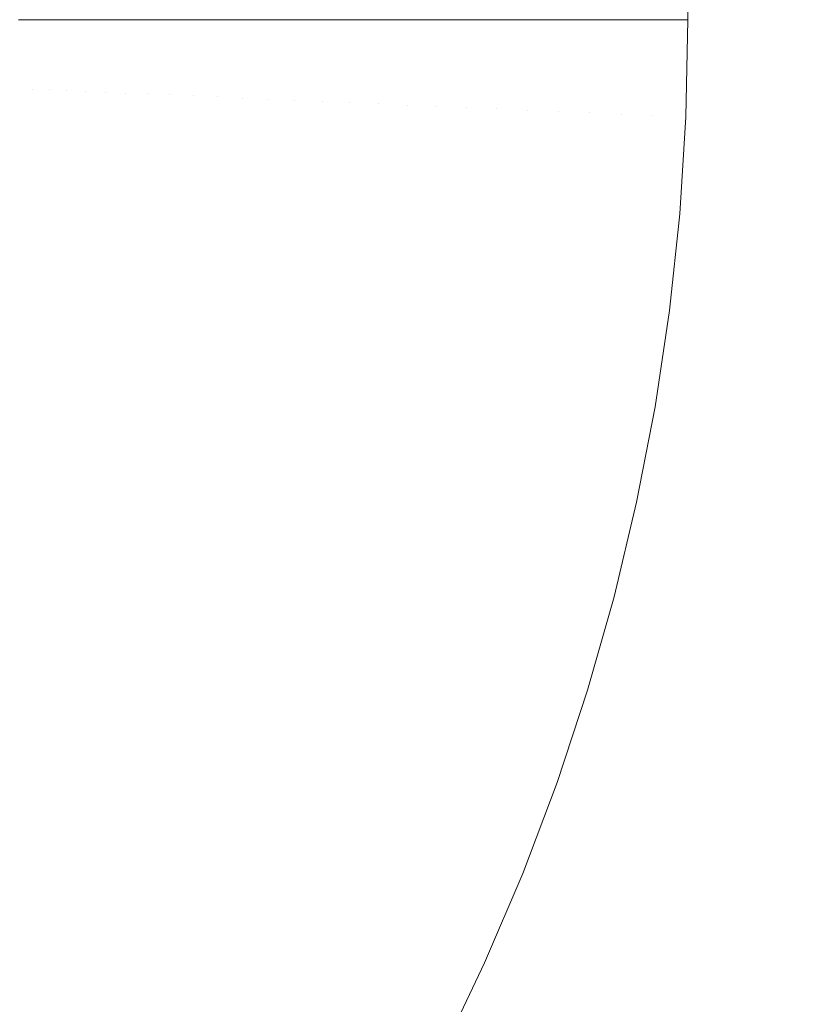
# Model space of a CAD drawing. Header units: centimetres. Extents: x -26 to 27.3, y -23.4 to -21.6.
# Tile 135 of 206: x 9.422 to 9.526, y -22.989 to -22.86. Entities that reach past the tile are written whole.
import ezdxf

# ---------------------------------------------------------------- set-up
doc = ezdxf.new("R2010")
doc.units = ezdxf.units.CM
doc.header["$LTSCALE"] = 2.54
doc.layers.add('Lucido design-1', color=7, linetype='Continuous')

# ---------------------------------------------------------------- blocks, each defined once
blk = doc.blocks.new('Gruppo-4-1')
at = {"color": 7, "linetype": 'Continuous', "lineweight": 9}
blk.add_3dface([(-25.89065, -21.65989, -9.38199), (-25.89065, -23.25989, -9.38199), (27.20935, -23.25989, -9.38199), (27.20935, -21.65989, -9.38199)], dxfattribs=at)
for points, invisible_edges in [([(27.20935, -21.65989, -10.18199), (27.20935, -23.25989, -10.18199), (9.34441, -23.12777, -10.18199), (9.35566, -23.12179, -10.18199)], 10), ([(9.35566, -23.12179, -10.18199), (9.36665, -23.11535, -10.18199), (27.20935, -21.65989, -10.18199)], 10), ([(27.20935, -21.65989, -10.18199), (9.36665, -23.11535, -10.18199), (9.37735, -23.10844, -10.18199)], 9), ([(27.20935, -21.65989, -10.18199), (9.37735, -23.10844, -10.18199), (9.38774, -23.10109, -10.18199)], 9), ([(9.38774, -23.10109, -10.18199), (9.39782, -23.0933, -10.18199), (27.20935, -21.65989, -10.18199)], 10), ([(27.20935, -21.65989, -10.18199), (9.39782, -23.0933, -10.18199), (9.40756, -23.08509, -10.18199)], 9), ([(9.40756, -23.08509, -10.18199), (9.41693, -23.07647, -10.18199), (27.20935, -21.65989, -10.18199)], 10), ([(9.41693, -23.07647, -10.18199), (9.42594, -23.06747, -10.18199), (27.20935, -21.65989, -10.18199)], 10), ([(9.42146, -21.65989, -10.12969), (9.42349, -21.65989, -10.13325), (9.4235, -22.85989, -10.13325), (9.4217, -22.85989, -10.13013)], 10), ([(9.42349, -21.65989, -10.13325), (9.42566, -21.65989, -10.13673), (9.42567, -22.85989, -10.13672), (9.42372, -22.85989, -10.13364)], 10), ([(9.42372, -22.85989, -10.13364), (9.4235, -22.85989, -10.13325), (9.42349, -21.65989, -10.13325)], 10), ([(9.42566, -21.65989, -10.13673), (9.42797, -21.65989, -10.14011), (9.42798, -22.85989, -10.1401), (9.42589, -22.85989, -10.13707)], 10), ([(9.42589, -22.85989, -10.13707), (9.42567, -22.85989, -10.13672), (9.42566, -21.65989, -10.13673)], 10), ([(27.20935, -21.65989, -10.18199), (9.42594, -23.06747, -10.18199), (9.43455, -23.05809, -10.18199)], 9), ([(9.43455, -23.05809, -10.18199), (9.44276, -23.04835, -10.18199), (27.20935, -21.65989, -10.18199)], 10), ([(27.20935, -21.65989, -10.18199), (9.44276, -23.04835, -10.18199), (9.45055, -23.03828, -10.18199)], 9), ([(27.20935, -21.65989, -10.18199), (9.45055, -23.03828, -10.18199), (9.45791, -23.02788, -10.18199)], 9), ([(27.20935, -21.65989, -10.18199), (9.45791, -23.02788, -10.18199), (9.46481, -23.01718, -10.18199)], 9), ([(9.46481, -23.01718, -10.18199), (9.47126, -23.0062, -10.18199), (27.20935, -21.65989, -10.18199)], 10), ([(27.20935, -21.65989, -10.18199), (9.47126, -23.0062, -10.18199), (9.47723, -22.99495, -10.18199)], 9), ([(27.20935, -21.65989, -10.18199), (9.47723, -22.99495, -10.18199), (9.48272, -22.98346, -10.18199)], 9), ([(9.48272, -22.98346, -10.18199), (9.48772, -22.97174, -10.18199), (27.20935, -21.65989, -10.18199)], 10), ([(27.20935, -21.65989, -10.18199), (9.48772, -22.97174, -10.18199), (9.49222, -22.95983, -10.18199)], 9), ([(9.49222, -22.95983, -10.18199), (9.4962, -22.94773, -10.18199), (27.20935, -21.65989, -10.18199)], 10), ([(27.20935, -21.65989, -10.18199), (9.4962, -22.94773, -10.18199), (9.49967, -22.93548, -10.18199)], 9), ([(27.20935, -21.65989, -10.18199), (9.49967, -22.93548, -10.18199), (9.50262, -22.92309, -10.18199)], 9), ([(27.20935, -21.65989, -10.18199), (9.50262, -22.92309, -10.18199), (9.50504, -22.91059, -10.18199)], 9), ([(9.50738, -21.65989, -10.18197), (9.50738, -22.85989, -10.18195), (9.50499, -22.85989, -10.1819)], 9), ([(27.20935, -21.65989, -10.18199), (9.50504, -22.91059, -10.18199), (9.50692, -22.89799, -10.18199)], 9), ([(9.50692, -22.89799, -10.18199), (9.50827, -22.88533, -10.18199), (27.20935, -21.65989, -10.18199)], 10), ([(9.50935, -21.65989, -10.18199), (9.50935, -22.85989, -10.18199), (9.50738, -22.85989, -10.18195)], 8), ([(9.50738, -22.85989, -10.18195), (9.50738, -21.65989, -10.18197), (9.50935, -21.65989, -10.18199)], 9), ([(9.50827, -22.88533, -10.18199), (9.50908, -22.87262, -10.18199), (27.20935, -21.65989, -10.18199)], 10), ([(27.20935, -21.65989, -10.18199), (9.50908, -22.87262, -10.18199), (9.50935, -22.85989, -10.18199)], 9), ([(9.50935, -22.85989, -10.18199), (9.50935, -21.65989, -10.18199), (27.20935, -21.65989, -10.18199)], 8), ([(9.42353, -22.86899, -10.13364), (9.42151, -22.8689, -10.13013), (9.4217, -22.85989, -10.13013), (9.4235, -22.85989, -10.13325)], 11), ([(9.4235, -22.85989, -10.13325), (9.42372, -22.85989, -10.13364), (9.42353, -22.86899, -10.13364)], 10), ([(9.42569, -22.86908, -10.13707), (9.42353, -22.86899, -10.13364), (9.42372, -22.85989, -10.13364), (9.42567, -22.85989, -10.13672)], 11), ([(9.42567, -22.85989, -10.13672), (9.42589, -22.85989, -10.13707), (9.42569, -22.86908, -10.13707)], 10), ([(9.42799, -22.86918, -10.14041), (9.42569, -22.86908, -10.13707), (9.42589, -22.85989, -10.13707), (9.42798, -22.85989, -10.1401)], 11), ([(9.42798, -22.85989, -10.1401), (9.42819, -22.85989, -10.14041), (9.42799, -22.86918, -10.14041)], 10), ([(9.43047, -22.86928, -10.1437), (9.42799, -22.86918, -10.14041), (9.42819, -22.85989, -10.14041), (9.43042, -22.85989, -10.14338)], 11), ([(9.43042, -22.85989, -10.14338), (9.43067, -22.85989, -10.1437), (9.43047, -22.86928, -10.1437)], 10), ([(9.43304, -22.86939, -10.14685), (9.43047, -22.86928, -10.1437), (9.43067, -22.85989, -10.1437), (9.433, -22.85989, -10.14656)], 11), ([(9.433, -22.85989, -10.14656), (9.43324, -22.85989, -10.14685), (9.43304, -22.86939, -10.14685)], 10), ([(9.43574, -22.8695, -10.1499), (9.43304, -22.86939, -10.14685), (9.43324, -22.85989, -10.14685), (9.4357, -22.85989, -10.14962)], 11), ([(9.4357, -22.85989, -10.14962), (9.43594, -22.85989, -10.1499), (9.43574, -22.8695, -10.1499)], 10), ([(9.43857, -22.86962, -10.15283), (9.43574, -22.8695, -10.1499), (9.43594, -22.85989, -10.1499), (9.43852, -22.85989, -10.15257)], 11), ([(9.43852, -22.85989, -10.15257), (9.43877, -22.85989, -10.15283), (9.43857, -22.86962, -10.15283)], 10), ([(9.44151, -22.86975, -10.15565), (9.43857, -22.86962, -10.15283), (9.43877, -22.85989, -10.15283), (9.44145, -22.85989, -10.1554)], 11), ([(9.44145, -22.85989, -10.1554), (9.44172, -22.85989, -10.15565), (9.44151, -22.86975, -10.15565)], 10), ([(9.44457, -22.86988, -10.15835), (9.44151, -22.86975, -10.15565), (9.44172, -22.85989, -10.15565), (9.4445, -22.85989, -10.1581)], 11), ([(9.4445, -22.85989, -10.1581), (9.44478, -22.85989, -10.15835), (9.44457, -22.86988, -10.15835)], 10), ([(9.44774, -22.87001, -10.16093), (9.44457, -22.86988, -10.15835), (9.44478, -22.85989, -10.15835), (9.44765, -22.85989, -10.16067)], 11), ([(9.44765, -22.85989, -10.16067), (9.44796, -22.85989, -10.16093), (9.44774, -22.87001, -10.16093)], 10), ([(9.45102, -22.87015, -10.16337), (9.44774, -22.87001, -10.16093), (9.44796, -22.85989, -10.16093), (9.45094, -22.85989, -10.16315)], 11), ([(9.45094, -22.85989, -10.16315), (9.45124, -22.85989, -10.16337), (9.45102, -22.87015, -10.16337)], 10), ([(9.4544, -22.8703, -10.16568), (9.45102, -22.87015, -10.16337), (9.45124, -22.85989, -10.16337), (9.45428, -22.85989, -10.16545)], 11), ([(9.45428, -22.85989, -10.16545), (9.45462, -22.85989, -10.16568), (9.4544, -22.8703, -10.16568)], 10), ([(9.45787, -22.87044, -10.16785), (9.4544, -22.8703, -10.16568), (9.45462, -22.85989, -10.16568), (9.45771, -22.85989, -10.16762)], 11), ([(9.45771, -22.85989, -10.16762), (9.45809, -22.85989, -10.16785), (9.45787, -22.87044, -10.16785)], 10), ([(9.46143, -22.8706, -10.16988), (9.45787, -22.87044, -10.16785), (9.45809, -22.85989, -10.16785), (9.46122, -22.85989, -10.16964)], 11), ([(9.46122, -22.85989, -10.16964), (9.46166, -22.85989, -10.16988), (9.46143, -22.8706, -10.16988)], 10), ([(9.46507, -22.87075, -10.17177), (9.46143, -22.8706, -10.16988), (9.46166, -22.85989, -10.16988), (9.46481, -22.85989, -10.17151)], 11), ([(9.46481, -22.85989, -10.17151), (9.4653, -22.85989, -10.17177), (9.46507, -22.87075, -10.17177)], 10), ([(9.4688, -22.87091, -10.1735), (9.46507, -22.87075, -10.17177), (9.4653, -22.85989, -10.17177), (9.46846, -22.85989, -10.17324)], 11), ([(9.46846, -22.85989, -10.17324), (9.46903, -22.85989, -10.1735), (9.4688, -22.87091, -10.1735)], 10), ([(9.47259, -22.87107, -10.17508), (9.4688, -22.87091, -10.1735), (9.46903, -22.85989, -10.1735), (9.47218, -22.85989, -10.17481)], 11), ([(9.47218, -22.85989, -10.17481), (9.47283, -22.85989, -10.17508), (9.47259, -22.87107, -10.17508)], 10), ([(9.47645, -22.87123, -10.17651), (9.47259, -22.87107, -10.17508), (9.47283, -22.85989, -10.17508), (9.47595, -22.85989, -10.17624)], 11), ([(9.47595, -22.85989, -10.17624), (9.47669, -22.85989, -10.17651), (9.47645, -22.87123, -10.17651)], 10), ([(9.48036, -22.8714, -10.17777), (9.47645, -22.87123, -10.17651), (9.47669, -22.85989, -10.17651), (9.47978, -22.85989, -10.1775)], 11), ([(9.47978, -22.85989, -10.1775), (9.48061, -22.85989, -10.17777), (9.48036, -22.8714, -10.17777)], 10), ([(9.48433, -22.87157, -10.17887), (9.48036, -22.8714, -10.17777), (9.48061, -22.85989, -10.17777), (9.48364, -22.85989, -10.17861)], 11), ([(9.48364, -22.85989, -10.17861), (9.48458, -22.85989, -10.17887), (9.48433, -22.87157, -10.17887)], 10), ([(9.48835, -22.87174, -10.17981), (9.48433, -22.87157, -10.17887), (9.48458, -22.85989, -10.17887), (9.48755, -22.85989, -10.17957)], 11), ([(9.48755, -22.85989, -10.17957), (9.4886, -22.85989, -10.17981), (9.48835, -22.87174, -10.17981)], 10), ([(9.4924, -22.87191, -10.18059), (9.48835, -22.87174, -10.17981), (9.4886, -22.85989, -10.17981), (9.49148, -22.85989, -10.18036)], 11), ([(9.49148, -22.85989, -10.18036), (9.49266, -22.85989, -10.18059), (9.4924, -22.87191, -10.18059)], 10), ([(9.49649, -22.87209, -10.18119), (9.4924, -22.87191, -10.18059), (9.49266, -22.85989, -10.18059), (9.49544, -22.85989, -10.181)], 11), ([(9.49544, -22.85989, -10.181), (9.49675, -22.85989, -10.18119), (9.49649, -22.87209, -10.18119)], 10), ([(9.5006, -22.87226, -10.18163), (9.49649, -22.87209, -10.18119), (9.49675, -22.85989, -10.18119), (9.49941, -22.85989, -10.18148)], 11), ([(9.49941, -22.85989, -10.18148), (9.50086, -22.85989, -10.18163), (9.5006, -22.87226, -10.18163)], 10), ([(9.50473, -22.87244, -10.1819), (9.5006, -22.87226, -10.18163), (9.50086, -22.85989, -10.18163), (9.50339, -22.85989, -10.18179)], 11), ([(9.50339, -22.85989, -10.18179), (9.50499, -22.85989, -10.1819), (9.50473, -22.87244, -10.1819)], 10), ([(9.50908, -22.87262, -10.18199), (9.50473, -22.87244, -10.1819), (9.50499, -22.85989, -10.1819), (9.50738, -22.85989, -10.18195)], 11), ([(9.50738, -22.85989, -10.18195), (9.50935, -22.85989, -10.18199), (9.50908, -22.87262, -10.18199)], 8), ([(9.42353, -22.86899, -10.13364), (9.42295, -22.87807, -10.13364), (9.42093, -22.8779, -10.13013), (9.42151, -22.8689, -10.13013)], 15), ([(9.42569, -22.86908, -10.13707), (9.42511, -22.87825, -10.13707), (9.42295, -22.87807, -10.13364), (9.42353, -22.86899, -10.13364)], 15), ([(9.42799, -22.86918, -10.14041), (9.4274, -22.87845, -10.14041), (9.42511, -22.87825, -10.13707), (9.42569, -22.86908, -10.13707)], 15), ([(9.43047, -22.86928, -10.1437), (9.42987, -22.87866, -10.1437), (9.4274, -22.87845, -10.14041), (9.42799, -22.86918, -10.14041)], 15), ([(9.43304, -22.86939, -10.14685), (9.43243, -22.87888, -10.14685), (9.42987, -22.87866, -10.1437), (9.43047, -22.86928, -10.1437)], 15), ([(9.43574, -22.8695, -10.1499), (9.43513, -22.8791, -10.1499), (9.43243, -22.87888, -10.14685), (9.43304, -22.86939, -10.14685)], 15), ([(9.43857, -22.86962, -10.15283), (9.43795, -22.87934, -10.15283), (9.43513, -22.8791, -10.1499), (9.43574, -22.8695, -10.1499)], 15), ([(9.44151, -22.86975, -10.15565), (9.44088, -22.87959, -10.15565), (9.43795, -22.87934, -10.15283), (9.43857, -22.86962, -10.15283)], 15), ([(9.44457, -22.86988, -10.15835), (9.44394, -22.87985, -10.15835), (9.44088, -22.87959, -10.15565), (9.44151, -22.86975, -10.15565)], 15), ([(9.44774, -22.87001, -10.16093), (9.4471, -22.88012, -10.16093), (9.44394, -22.87985, -10.15835), (9.44457, -22.86988, -10.15835)], 15), ([(9.45102, -22.87015, -10.16337), (9.45037, -22.8804, -10.16337), (9.4471, -22.88012, -10.16093), (9.44774, -22.87001, -10.16093)], 15), ([(9.4544, -22.8703, -10.16568), (9.45373, -22.88069, -10.16568), (9.45037, -22.8804, -10.16337), (9.45102, -22.87015, -10.16337)], 15), ([(9.45787, -22.87044, -10.16785), (9.4572, -22.88098, -10.16785), (9.45373, -22.88069, -10.16568), (9.4544, -22.8703, -10.16568)], 15), ([(9.46143, -22.8706, -10.16988), (9.46075, -22.88128, -10.16988), (9.4572, -22.88098, -10.16785), (9.45787, -22.87044, -10.16785)], 15), ([(9.46507, -22.87075, -10.17177), (9.46438, -22.88159, -10.17177), (9.46075, -22.88128, -10.16988), (9.46143, -22.8706, -10.16988)], 15), ([(9.4688, -22.87091, -10.1735), (9.46809, -22.88191, -10.1735), (9.46438, -22.88159, -10.17177), (9.46507, -22.87075, -10.17177)], 15), ([(9.47259, -22.87107, -10.17508), (9.47188, -22.88223, -10.17508), (9.46809, -22.88191, -10.1735), (9.4688, -22.87091, -10.1735)], 15), ([(9.47645, -22.87123, -10.17651), (9.47572, -22.88256, -10.17651), (9.47188, -22.88223, -10.17508), (9.47259, -22.87107, -10.17508)], 15), ([(9.48036, -22.8714, -10.17777), (9.47963, -22.88289, -10.17777), (9.47572, -22.88256, -10.17651), (9.47645, -22.87123, -10.17651)], 15), ([(9.48433, -22.87157, -10.17887), (9.48359, -22.88323, -10.17887), (9.47963, -22.88289, -10.17777), (9.48036, -22.8714, -10.17777)], 15), ([(9.48835, -22.87174, -10.17981), (9.48759, -22.88357, -10.17981), (9.48359, -22.88323, -10.17887), (9.48433, -22.87157, -10.17887)], 15), ([(9.4924, -22.87191, -10.18059), (9.49164, -22.88391, -10.18059), (9.48759, -22.88357, -10.17981), (9.48835, -22.87174, -10.17981)], 15), ([(9.49649, -22.87209, -10.18119), (9.49571, -22.88426, -10.18119), (9.49164, -22.88391, -10.18059), (9.4924, -22.87191, -10.18059)], 15), ([(9.5006, -22.87226, -10.18163), (9.49981, -22.88461, -10.18163), (9.49571, -22.88426, -10.18119), (9.49649, -22.87209, -10.18119)], 15), ([(9.50473, -22.87244, -10.1819), (9.50393, -22.88496, -10.1819), (9.49981, -22.88461, -10.18163), (9.5006, -22.87226, -10.18163)], 15), ([(9.50908, -22.87262, -10.18199), (9.50827, -22.88533, -10.18199), (9.50393, -22.88496, -10.1819), (9.50473, -22.87244, -10.1819)], 14), ([(9.42295, -22.87807, -10.13364), (9.42198, -22.88712, -10.13364), (9.41998, -22.88686, -10.13013), (9.42093, -22.8779, -10.13013)], 15), ([(9.42511, -22.87825, -10.13707), (9.42413, -22.88739, -10.13707), (9.42198, -22.88712, -10.13364), (9.42295, -22.87807, -10.13364)], 15), ([(9.4274, -22.87845, -10.14041), (9.42642, -22.88768, -10.14041), (9.42413, -22.88739, -10.13707), (9.42511, -22.87825, -10.13707)], 15), ([(9.42987, -22.87866, -10.1437), (9.42887, -22.888, -10.1437), (9.42642, -22.88768, -10.14041), (9.4274, -22.87845, -10.14041)], 15), ([(9.43243, -22.87888, -10.14685), (9.43143, -22.88833, -10.14685), (9.42887, -22.888, -10.1437), (9.42987, -22.87866, -10.1437)], 15), ([(9.43513, -22.8791, -10.1499), (9.43411, -22.88867, -10.1499), (9.43143, -22.88833, -10.14685), (9.43243, -22.87888, -10.14685)], 15), ([(9.43795, -22.87934, -10.15283), (9.43691, -22.88903, -10.15283), (9.43411, -22.88867, -10.1499), (9.43513, -22.8791, -10.1499)], 15), ([(9.44088, -22.87959, -10.15565), (9.43984, -22.8894, -10.15565), (9.43691, -22.88903, -10.15283), (9.43795, -22.87934, -10.15283)], 15), ([(9.44394, -22.87985, -10.15835), (9.44288, -22.88979, -10.15835), (9.43984, -22.8894, -10.15565), (9.44088, -22.87959, -10.15565)], 15), ([(9.4471, -22.88012, -10.16093), (9.44602, -22.8902, -10.16093), (9.44288, -22.88979, -10.15835), (9.44394, -22.87985, -10.15835)], 15), ([(9.45037, -22.8804, -10.16337), (9.44928, -22.89061, -10.16337), (9.44602, -22.8902, -10.16093), (9.4471, -22.88012, -10.16093)], 15), ([(9.45373, -22.88069, -10.16568), (9.45263, -22.89104, -10.16568), (9.44928, -22.89061, -10.16337), (9.45037, -22.8804, -10.16337)], 15), ([(9.4572, -22.88098, -10.16785), (9.45608, -22.89148, -10.16785), (9.45263, -22.89104, -10.16568), (9.45373, -22.88069, -10.16568)], 15), ([(9.46075, -22.88128, -10.16988), (9.45961, -22.89194, -10.16988), (9.45608, -22.89148, -10.16785), (9.4572, -22.88098, -10.16785)], 15), ([(9.46438, -22.88159, -10.17177), (9.46323, -22.8924, -10.17177), (9.45961, -22.89194, -10.16988), (9.46075, -22.88128, -10.16988)], 15), ([(9.46809, -22.88191, -10.1735), (9.46693, -22.89287, -10.1735), (9.46323, -22.8924, -10.17177), (9.46438, -22.88159, -10.17177)], 15), ([(9.47188, -22.88223, -10.17508), (9.47069, -22.89335, -10.17508), (9.46693, -22.89287, -10.1735), (9.46809, -22.88191, -10.1735)], 15), ([(9.47572, -22.88256, -10.17651), (9.47452, -22.89384, -10.17651), (9.47069, -22.89335, -10.17508), (9.47188, -22.88223, -10.17508)], 15), ([(9.47963, -22.88289, -10.17777), (9.47841, -22.89434, -10.17777), (9.47452, -22.89384, -10.17651), (9.47572, -22.88256, -10.17651)], 15), ([(9.48359, -22.88323, -10.17887), (9.48235, -22.89485, -10.17887), (9.47841, -22.89434, -10.17777), (9.47963, -22.88289, -10.17777)], 15), ([(9.48759, -22.88357, -10.17981), (9.48634, -22.89536, -10.17981), (9.48235, -22.89485, -10.17887), (9.48359, -22.88323, -10.17887)], 15), ([(9.49164, -22.88391, -10.18059), (9.49036, -22.89587, -10.18059), (9.48634, -22.89536, -10.17981), (9.48759, -22.88357, -10.17981)], 15), ([(9.49571, -22.88426, -10.18119), (9.49442, -22.89639, -10.18119), (9.49036, -22.89587, -10.18059), (9.49164, -22.88391, -10.18059)], 15), ([(9.49981, -22.88461, -10.18163), (9.4985, -22.89691, -10.18163), (9.49442, -22.89639, -10.18119), (9.49571, -22.88426, -10.18119)], 15), ([(9.50393, -22.88496, -10.1819), (9.5026, -22.89744, -10.1819), (9.4985, -22.89691, -10.18163), (9.49981, -22.88461, -10.18163)], 15), ([(9.50827, -22.88533, -10.18199), (9.50692, -22.89799, -10.18199), (9.5026, -22.89744, -10.1819), (9.50393, -22.88496, -10.1819)], 14), ([(9.42198, -22.88712, -10.13364), (9.42064, -22.89612, -10.13364), (9.41865, -22.89577, -10.13013), (9.41998, -22.88686, -10.13013)], 15), ([(9.42413, -22.88739, -10.13707), (9.42277, -22.89648, -10.13707), (9.42064, -22.89612, -10.13364), (9.42198, -22.88712, -10.13364)], 15), ([(9.42642, -22.88768, -10.14041), (9.42504, -22.89687, -10.14041), (9.42277, -22.89648, -10.13707), (9.42413, -22.88739, -10.13707)], 15), ([(9.42887, -22.888, -10.1437), (9.42748, -22.89729, -10.1437), (9.42504, -22.89687, -10.14041), (9.42642, -22.88768, -10.14041)], 15), ([(9.43143, -22.88833, -10.14685), (9.43002, -22.89773, -10.14685), (9.42748, -22.89729, -10.1437), (9.42887, -22.888, -10.1437)], 15), ([(9.43411, -22.88867, -10.1499), (9.43268, -22.89818, -10.1499), (9.43002, -22.89773, -10.14685), (9.43143, -22.88833, -10.14685)], 15), ([(9.43691, -22.88903, -10.15283), (9.43547, -22.89866, -10.15283), (9.43268, -22.89818, -10.1499), (9.43411, -22.88867, -10.1499)], 15), ([(9.43984, -22.8894, -10.15565), (9.43838, -22.89916, -10.15565), (9.43547, -22.89866, -10.15283), (9.43691, -22.88903, -10.15283)], 15), ([(9.44288, -22.88979, -10.15835), (9.4414, -22.89968, -10.15835), (9.43838, -22.89916, -10.15565), (9.43984, -22.8894, -10.15565)], 15), ([(9.44602, -22.8902, -10.16093), (9.44453, -22.90021, -10.16093), (9.4414, -22.89968, -10.15835), (9.44288, -22.88979, -10.15835)], 15), ([(9.44928, -22.89061, -10.16337), (9.44776, -22.90077, -10.16337), (9.44453, -22.90021, -10.16093), (9.44602, -22.8902, -10.16093)], 15), ([(9.45263, -22.89104, -10.16568), (9.45109, -22.90134, -10.16568), (9.44776, -22.90077, -10.16337), (9.44928, -22.89061, -10.16337)], 15), ([(9.45608, -22.89148, -10.16785), (9.45451, -22.90193, -10.16785), (9.45109, -22.90134, -10.16568), (9.45263, -22.89104, -10.16568)], 15), ([(9.45961, -22.89194, -10.16988), (9.45803, -22.90253, -10.16988), (9.45451, -22.90193, -10.16785), (9.45608, -22.89148, -10.16785)], 15), ([(9.46323, -22.8924, -10.17177), (9.46162, -22.90314, -10.17177), (9.45803, -22.90253, -10.16988), (9.45961, -22.89194, -10.16988)], 15), ([(9.46693, -22.89287, -10.1735), (9.46529, -22.90377, -10.1735), (9.46162, -22.90314, -10.17177), (9.46323, -22.8924, -10.17177)], 15), ([(9.47069, -22.89335, -10.17508), (9.46904, -22.90442, -10.17508), (9.46529, -22.90377, -10.1735), (9.46693, -22.89287, -10.1735)], 15), ([(9.47452, -22.89384, -10.17651), (9.47284, -22.90507, -10.17651), (9.46904, -22.90442, -10.17508), (9.47069, -22.89335, -10.17508)], 15), ([(9.47841, -22.89434, -10.17777), (9.47671, -22.90573, -10.17777), (9.47284, -22.90507, -10.17651), (9.47452, -22.89384, -10.17651)], 15), ([(9.48235, -22.89485, -10.17887), (9.48062, -22.9064, -10.17887), (9.47671, -22.90573, -10.17777), (9.47841, -22.89434, -10.17777)], 15), ([(9.48634, -22.89536, -10.17981), (9.48458, -22.90708, -10.17981), (9.48062, -22.9064, -10.17887), (9.48235, -22.89485, -10.17887)], 15), ([(9.49036, -22.89587, -10.18059), (9.48858, -22.90777, -10.18059), (9.48458, -22.90708, -10.17981), (9.48634, -22.89536, -10.17981)], 15), ([(9.42277, -22.89648, -10.13707), (9.42103, -22.90551, -10.13707), (9.41891, -22.90505, -10.13364), (9.42064, -22.89612, -10.13364)], 15), ([(9.42504, -22.89687, -10.14041), (9.42328, -22.90599, -10.14041), (9.42103, -22.90551, -10.13707), (9.42277, -22.89648, -10.13707)], 15), ([(9.42748, -22.89729, -10.1437), (9.4257, -22.90651, -10.1437), (9.42328, -22.90599, -10.14041), (9.42504, -22.89687, -10.14041)], 15), ([(9.49442, -22.89639, -10.18119), (9.49261, -22.90846, -10.18119), (9.48858, -22.90777, -10.18059), (9.49036, -22.89587, -10.18059)], 15), ([(9.4985, -22.89691, -10.18163), (9.49667, -22.90915, -10.18163), (9.49261, -22.90846, -10.18119), (9.49442, -22.89639, -10.18119)], 15), ([(9.5026, -22.89744, -10.1819), (9.50074, -22.90985, -10.1819), (9.49667, -22.90915, -10.18163), (9.4985, -22.89691, -10.18163)], 15), ([(9.43002, -22.89773, -10.14685), (9.42822, -22.90706, -10.14685), (9.4257, -22.90651, -10.1437), (9.42748, -22.89729, -10.1437)], 15), ([(9.43268, -22.89818, -10.1499), (9.43086, -22.90763, -10.1499), (9.42822, -22.90706, -10.14685), (9.43002, -22.89773, -10.14685)], 15), ([(9.43547, -22.89866, -10.15283), (9.43362, -22.90822, -10.15283), (9.43086, -22.90763, -10.1499), (9.43268, -22.89818, -10.1499)], 15), ([(9.50692, -22.89799, -10.18199), (9.50504, -22.91059, -10.18199), (9.50074, -22.90985, -10.1819), (9.5026, -22.89744, -10.1819)], 14), ([(9.43838, -22.89916, -10.15565), (9.4365, -22.90884, -10.15565), (9.43362, -22.90822, -10.15283), (9.43547, -22.89866, -10.15283)], 15), ([(9.4414, -22.89968, -10.15835), (9.4395, -22.90949, -10.15835), (9.4365, -22.90884, -10.15565), (9.43838, -22.89916, -10.15565)], 15), ([(9.44453, -22.90021, -10.16093), (9.4426, -22.91016, -10.16093), (9.4395, -22.90949, -10.15835), (9.4414, -22.89968, -10.15835)], 15), ([(9.44776, -22.90077, -10.16337), (9.44581, -22.91085, -10.16337), (9.4426, -22.91016, -10.16093), (9.44453, -22.90021, -10.16093)], 15), ([(9.45109, -22.90134, -10.16568), (9.44911, -22.91156, -10.16568), (9.44581, -22.91085, -10.16337), (9.44776, -22.90077, -10.16337)], 15), ([(9.45451, -22.90193, -10.16785), (9.45251, -22.91229, -10.16785), (9.44911, -22.91156, -10.16568), (9.45109, -22.90134, -10.16568)], 15), ([(9.45803, -22.90253, -10.16988), (9.45599, -22.91304, -10.16988), (9.45251, -22.91229, -10.16785), (9.45451, -22.90193, -10.16785)], 15), ([(9.46162, -22.90314, -10.17177), (9.45956, -22.91381, -10.17177), (9.45599, -22.91304, -10.16988), (9.45803, -22.90253, -10.16988)], 15), ([(9.46529, -22.90377, -10.1735), (9.4632, -22.9146, -10.1735), (9.45956, -22.91381, -10.17177), (9.46162, -22.90314, -10.17177)], 15), ([(9.46904, -22.90442, -10.17508), (9.46691, -22.9154, -10.17508), (9.4632, -22.9146, -10.1735), (9.46529, -22.90377, -10.1735)], 15), ([(9.47284, -22.90507, -10.17651), (9.47069, -22.91621, -10.17651), (9.46691, -22.9154, -10.17508), (9.46904, -22.90442, -10.17508)], 15), ([(9.42328, -22.90599, -10.14041), (9.42113, -22.91503, -10.14041), (9.4189, -22.91445, -10.13707), (9.42103, -22.90551, -10.13707)], 15), ([(9.47671, -22.90573, -10.17777), (9.47452, -22.91704, -10.17777), (9.47069, -22.91621, -10.17651), (9.47284, -22.90507, -10.17651)], 15), ([(9.48062, -22.9064, -10.17887), (9.4784, -22.91787, -10.17887), (9.47452, -22.91704, -10.17777), (9.47671, -22.90573, -10.17777)], 15), ([(9.4257, -22.90651, -10.1437), (9.42352, -22.91565, -10.1437), (9.42113, -22.91503, -10.14041), (9.42328, -22.90599, -10.14041)], 15), ([(9.42822, -22.90706, -10.14685), (9.42602, -22.9163, -10.14685), (9.42352, -22.91565, -10.1437), (9.4257, -22.90651, -10.1437)], 15), ([(9.43086, -22.90763, -10.1499), (9.42863, -22.91698, -10.1499), (9.42602, -22.9163, -10.14685), (9.42822, -22.90706, -10.14685)], 15), ([(9.48458, -22.90708, -10.17981), (9.48233, -22.91872, -10.17981), (9.4784, -22.91787, -10.17887), (9.48062, -22.9064, -10.17887)], 15), ([(9.48858, -22.90777, -10.18059), (9.4863, -22.91957, -10.18059), (9.48233, -22.91872, -10.17981), (9.48458, -22.90708, -10.17981)], 15), ([(9.43362, -22.90822, -10.15283), (9.43137, -22.9177, -10.15283), (9.42863, -22.91698, -10.1499), (9.43086, -22.90763, -10.1499)], 15), ([(9.4365, -22.90884, -10.15565), (9.43422, -22.91844, -10.15565), (9.43137, -22.9177, -10.15283), (9.43362, -22.90822, -10.15283)], 15), ([(9.49261, -22.90846, -10.18119), (9.4903, -22.92044, -10.18119), (9.4863, -22.91957, -10.18059), (9.48858, -22.90777, -10.18059)], 15), ([(9.49667, -22.90915, -10.18163), (9.49432, -22.9213, -10.18163), (9.4903, -22.92044, -10.18119), (9.49261, -22.90846, -10.18119)], 15), ([(9.4395, -22.90949, -10.15835), (9.43719, -22.91921, -10.15835), (9.43422, -22.91844, -10.15565), (9.4365, -22.90884, -10.15565)], 15), ([(9.4426, -22.91016, -10.16093), (9.44026, -22.92001, -10.16093), (9.43719, -22.91921, -10.15835), (9.4395, -22.90949, -10.15835)], 15), ([(9.50074, -22.90985, -10.1819), (9.49836, -22.92217, -10.1819), (9.49432, -22.9213, -10.18163), (9.49667, -22.90915, -10.18163)], 15), ([(9.44581, -22.91085, -10.16337), (9.44343, -22.92084, -10.16337), (9.44026, -22.92001, -10.16093), (9.4426, -22.91016, -10.16093)], 15), ([(9.44911, -22.91156, -10.16568), (9.4467, -22.92169, -10.16568), (9.44343, -22.92084, -10.16337), (9.44581, -22.91085, -10.16337)], 15), ([(9.50504, -22.91059, -10.18199), (9.50262, -22.92309, -10.18199), (9.49836, -22.92217, -10.1819), (9.50074, -22.90985, -10.1819)], 14), ([(9.45251, -22.91229, -10.16785), (9.45007, -22.92256, -10.16785), (9.4467, -22.92169, -10.16568), (9.44911, -22.91156, -10.16568)], 15), ([(9.45599, -22.91304, -10.16988), (9.45352, -22.92346, -10.16988), (9.45007, -22.92256, -10.16785), (9.45251, -22.91229, -10.16785)], 15), ([(9.45956, -22.91381, -10.17177), (9.45705, -22.92438, -10.17177), (9.45352, -22.92346, -10.16988), (9.45599, -22.91304, -10.16988)], 15), ([(9.4632, -22.9146, -10.1735), (9.46065, -22.92532, -10.1735), (9.45705, -22.92438, -10.17177), (9.45956, -22.91381, -10.17177)], 15), ([(9.46691, -22.9154, -10.17508), (9.46432, -22.92628, -10.17508), (9.46065, -22.92532, -10.1735), (9.4632, -22.9146, -10.1735)], 15), ([(9.42352, -22.91565, -10.1437), (9.42097, -22.92469, -10.1437), (9.4186, -22.92397, -10.14041), (9.42113, -22.91503, -10.14041)], 15), ([(9.42602, -22.9163, -10.14685), (9.42343, -22.92545, -10.14685), (9.42097, -22.92469, -10.1437), (9.42352, -22.91565, -10.1437)], 15), ([(9.47069, -22.91621, -10.17651), (9.46806, -22.92725, -10.17651), (9.46432, -22.92628, -10.17508), (9.46691, -22.9154, -10.17508)], 15), ([(9.47452, -22.91704, -10.17777), (9.47186, -22.92824, -10.17777), (9.46806, -22.92725, -10.17651), (9.47069, -22.91621, -10.17651)], 15), ([(9.42863, -22.91698, -10.1499), (9.42601, -22.92624, -10.1499), (9.42343, -22.92545, -10.14685), (9.42602, -22.9163, -10.14685)], 15), ([(9.43137, -22.9177, -10.15283), (9.42872, -22.92707, -10.15283), (9.42601, -22.92624, -10.1499), (9.42863, -22.91698, -10.1499)], 15), ([(9.4784, -22.91787, -10.17887), (9.4757, -22.92924, -10.17887), (9.47186, -22.92824, -10.17777), (9.47452, -22.91704, -10.17777)], 15), ([(9.43422, -22.91844, -10.15565), (9.43153, -22.92793, -10.15565), (9.42872, -22.92707, -10.15283), (9.43137, -22.9177, -10.15283)], 15), ([(9.43719, -22.91921, -10.15835), (9.43446, -22.92883, -10.15835), (9.43153, -22.92793, -10.15565), (9.43422, -22.91844, -10.15565)], 15), ([(9.48233, -22.91872, -10.17981), (9.47959, -22.93025, -10.17981), (9.4757, -22.92924, -10.17887), (9.4784, -22.91787, -10.17887)], 15), ([(9.4863, -22.91957, -10.18059), (9.48352, -22.93127, -10.18059), (9.47959, -22.93025, -10.17981), (9.48233, -22.91872, -10.17981)], 15), ([(9.44026, -22.92001, -10.16093), (9.4375, -22.92976, -10.16093), (9.43446, -22.92883, -10.15835), (9.43719, -22.91921, -10.15835)], 15), ([(9.44343, -22.92084, -10.16337), (9.44063, -22.93072, -10.16337), (9.4375, -22.92976, -10.16093), (9.44026, -22.92001, -10.16093)], 15), ([(9.4903, -22.92044, -10.18119), (9.48747, -22.9323, -10.18119), (9.48352, -22.93127, -10.18059), (9.4863, -22.91957, -10.18059)], 15), ([(9.4467, -22.92169, -10.16568), (9.44387, -22.93171, -10.16568), (9.44063, -22.93072, -10.16337), (9.44343, -22.92084, -10.16337)], 15), ([(9.49432, -22.9213, -10.18163), (9.49145, -22.93334, -10.18163), (9.48747, -22.9323, -10.18119), (9.4903, -22.92044, -10.18119)], 15), ([(9.49836, -22.92217, -10.1819), (9.49545, -22.93438, -10.1819), (9.49145, -22.93334, -10.18163), (9.49432, -22.9213, -10.18163)], 15), ([(9.45007, -22.92256, -10.16785), (9.44719, -22.93272, -10.16785), (9.44387, -22.93171, -10.16568), (9.4467, -22.92169, -10.16568)], 15), ([(9.45352, -22.92346, -10.16988), (9.4506, -22.93377, -10.16988), (9.44719, -22.93272, -10.16785), (9.45007, -22.92256, -10.16785)], 15), ([(9.50262, -22.92309, -10.18199), (9.49967, -22.93548, -10.18199), (9.49545, -22.93438, -10.1819), (9.49836, -22.92217, -10.1819)], 14), ([(9.45705, -22.92438, -10.17177), (9.45408, -22.93484, -10.17177), (9.4506, -22.93377, -10.16988), (9.45352, -22.92346, -10.16988)], 15), ([(9.42343, -22.92545, -10.14685), (9.42045, -22.93447, -10.14685), (9.41802, -22.93362, -10.1437), (9.42097, -22.92469, -10.1437)], 15), ([(9.46065, -22.92532, -10.1735), (9.45765, -22.93593, -10.1735), (9.45408, -22.93484, -10.17177), (9.45705, -22.92438, -10.17177)], 15), ([(9.46432, -22.92628, -10.17508), (9.46128, -22.93704, -10.17508), (9.45765, -22.93593, -10.1735), (9.46065, -22.92532, -10.1735)], 15), ([(9.42601, -22.92624, -10.1499), (9.423, -22.93537, -10.1499), (9.42045, -22.93447, -10.14685), (9.42343, -22.92545, -10.14685)], 15), ([(9.42872, -22.92707, -10.15283), (9.42567, -22.93632, -10.15283), (9.423, -22.93537, -10.1499), (9.42601, -22.92624, -10.1499)], 15), ([(9.46806, -22.92725, -10.17651), (9.46497, -22.93817, -10.17651), (9.46128, -22.93704, -10.17508), (9.46432, -22.92628, -10.17508)], 15), ([(9.43153, -22.92793, -10.15565), (9.42845, -22.9373, -10.15565), (9.42567, -22.93632, -10.15283), (9.42872, -22.92707, -10.15283)], 15), ([(9.47186, -22.92824, -10.17777), (9.46872, -22.93932, -10.17777), (9.46497, -22.93817, -10.17651), (9.46806, -22.92725, -10.17651)], 15), ([(9.43446, -22.92883, -10.15835), (9.43133, -22.93832, -10.15835), (9.42845, -22.9373, -10.15565), (9.43153, -22.92793, -10.15565)], 15), ([(9.4375, -22.92976, -10.16093), (9.43433, -22.93938, -10.16093), (9.43133, -22.93832, -10.15835), (9.43446, -22.92883, -10.15835)], 15), ([(9.4757, -22.92924, -10.17887), (9.47252, -22.94048, -10.17887), (9.46872, -22.93932, -10.17777), (9.47186, -22.92824, -10.17777)], 15), ([(9.44063, -22.93072, -10.16337), (9.43742, -22.94047, -10.16337), (9.43433, -22.93938, -10.16093), (9.4375, -22.92976, -10.16093)], 15), ([(9.47959, -22.93025, -10.17981), (9.47636, -22.94166, -10.17981), (9.47252, -22.94048, -10.17887), (9.4757, -22.92924, -10.17887)], 15), ([(9.48352, -22.93127, -10.18059), (9.48024, -22.94285, -10.18059), (9.47636, -22.94166, -10.17981), (9.47959, -22.93025, -10.17981)], 15), ([(9.44387, -22.93171, -10.16568), (9.44061, -22.9416, -10.16568), (9.43742, -22.94047, -10.16337), (9.44063, -22.93072, -10.16337)], 15), ([(9.44719, -22.93272, -10.16785), (9.44388, -22.94275, -10.16785), (9.44061, -22.9416, -10.16568), (9.44387, -22.93171, -10.16568)], 15), ([(9.48747, -22.9323, -10.18119), (9.48415, -22.94404, -10.18119), (9.48024, -22.94285, -10.18059), (9.48352, -22.93127, -10.18059)], 15), ([(9.4506, -22.93377, -10.16988), (9.44724, -22.94394, -10.16988), (9.44388, -22.94275, -10.16785), (9.44719, -22.93272, -10.16785)], 15), ([(9.49145, -22.93334, -10.18163), (9.48808, -22.94525, -10.18163), (9.48415, -22.94404, -10.18119), (9.48747, -22.9323, -10.18119)], 15), ([(9.45408, -22.93484, -10.17177), (9.45068, -22.94516, -10.17177), (9.44724, -22.94394, -10.16988), (9.4506, -22.93377, -10.16988)], 15), ([(9.49545, -22.93438, -10.1819), (9.49203, -22.94646, -10.1819), (9.48808, -22.94525, -10.18163), (9.49145, -22.93334, -10.18163)], 15), ([(9.423, -22.93537, -10.1499), (9.4196, -22.94437, -10.1499), (9.4171, -22.94337, -10.14685), (9.42045, -22.93447, -10.14685)], 15), ([(9.42567, -22.93632, -10.15283), (9.42223, -22.94543, -10.15283), (9.4196, -22.94437, -10.1499), (9.423, -22.93537, -10.1499)], 15), ([(9.45765, -22.93593, -10.1735), (9.4542, -22.9464, -10.1735), (9.45068, -22.94516, -10.17177), (9.45408, -22.93484, -10.17177)], 15), ([(9.49967, -22.93548, -10.18199), (9.4962, -22.94773, -10.18199), (9.49203, -22.94646, -10.1819), (9.49545, -22.93438, -10.1819)], 14), ([(9.42845, -22.9373, -10.15565), (9.42496, -22.94653, -10.15565), (9.42223, -22.94543, -10.15283), (9.42567, -22.93632, -10.15283)], 15), ([(9.46128, -22.93704, -10.17508), (9.45778, -22.94766, -10.17508), (9.4542, -22.9464, -10.1735), (9.45765, -22.93593, -10.1735)], 15), ([(9.43133, -22.93832, -10.15835), (9.42781, -22.94767, -10.15835), (9.42496, -22.94653, -10.15565), (9.42845, -22.9373, -10.15565)], 15), ([(9.46497, -22.93817, -10.17651), (9.46142, -22.94895, -10.17651), (9.45778, -22.94766, -10.17508), (9.46128, -22.93704, -10.17508)], 15), ([(9.46872, -22.93932, -10.17777), (9.46511, -22.95025, -10.17777), (9.46142, -22.94895, -10.17651), (9.46497, -22.93817, -10.17651)], 15), ([(9.43433, -22.93938, -10.16093), (9.43075, -22.94885, -10.16093), (9.42781, -22.94767, -10.15835), (9.43133, -22.93832, -10.15835)], 15), ([(9.43742, -22.94047, -10.16337), (9.43379, -22.95008, -10.16337), (9.43075, -22.94885, -10.16093), (9.43433, -22.93938, -10.16093)], 15), ([(9.47252, -22.94048, -10.17887), (9.46886, -22.95158, -10.17887), (9.46511, -22.95025, -10.17777), (9.46872, -22.93932, -10.17777)], 15), ([(9.44061, -22.9416, -10.16568), (9.43693, -22.95134, -10.16568), (9.43379, -22.95008, -10.16337), (9.43742, -22.94047, -10.16337)], 15), ([(9.47636, -22.94166, -10.17981), (9.47265, -22.95292, -10.17981), (9.46886, -22.95158, -10.17887), (9.47252, -22.94048, -10.17887)], 15), ([(9.44388, -22.94275, -10.16785), (9.44016, -22.95263, -10.16785), (9.43693, -22.95134, -10.16568), (9.44061, -22.9416, -10.16568)], 15), ([(9.48024, -22.94285, -10.18059), (9.47647, -22.95427, -10.18059), (9.47265, -22.95292, -10.17981), (9.47636, -22.94166, -10.17981)], 15), ([(9.44724, -22.94394, -10.16988), (9.44346, -22.95396, -10.16988), (9.44016, -22.95263, -10.16785), (9.44388, -22.94275, -10.16785)], 15), ([(9.48415, -22.94404, -10.18119), (9.48033, -22.95563, -10.18119), (9.47647, -22.95427, -10.18059), (9.48024, -22.94285, -10.18059)], 15), ([(9.42223, -22.94543, -10.15283), (9.41841, -22.95439, -10.15283), (9.41583, -22.95322, -10.1499), (9.4196, -22.94437, -10.1499)], 15), ([(9.45068, -22.94516, -10.17177), (9.44685, -22.95532, -10.17177), (9.44346, -22.95396, -10.16988), (9.44724, -22.94394, -10.16988)], 15), ([(9.48808, -22.94525, -10.18163), (9.48421, -22.957, -10.18163), (9.48033, -22.95563, -10.18119), (9.48415, -22.94404, -10.18119)], 15), ([(9.42496, -22.94653, -10.15565), (9.42109, -22.9556, -10.15565), (9.41841, -22.95439, -10.15283), (9.42223, -22.94543, -10.15283)], 15), ([(9.4542, -22.9464, -10.1735), (9.4503, -22.95671, -10.1735), (9.44685, -22.95532, -10.17177), (9.45068, -22.94516, -10.17177)], 15), ([(9.49203, -22.94646, -10.1819), (9.48811, -22.95838, -10.1819), (9.48421, -22.957, -10.18163), (9.48808, -22.94525, -10.18163)], 15), ([(9.42781, -22.94767, -10.15835), (9.42388, -22.95686, -10.15835), (9.42109, -22.9556, -10.15565), (9.42496, -22.94653, -10.15565)], 15), ([(9.45778, -22.94766, -10.17508), (9.45383, -22.95813, -10.17508), (9.4503, -22.95671, -10.1735), (9.4542, -22.9464, -10.1735)], 15), ([(9.4962, -22.94773, -10.18199), (9.49222, -22.95983, -10.18199), (9.48811, -22.95838, -10.1819), (9.49203, -22.94646, -10.1819)], 14), ([(9.43075, -22.94885, -10.16093), (9.42678, -22.95817, -10.16093), (9.42388, -22.95686, -10.15835), (9.42781, -22.94767, -10.15835)], 15), ([(9.46142, -22.94895, -10.17651), (9.45741, -22.95957, -10.17651), (9.45383, -22.95813, -10.17508), (9.45778, -22.94766, -10.17508)], 15), ([(9.43379, -22.95008, -10.16337), (9.42976, -22.95952, -10.16337), (9.42678, -22.95817, -10.16093), (9.43075, -22.94885, -10.16093)], 15), ([(9.46511, -22.95025, -10.17777), (9.46105, -22.96103, -10.17777), (9.45741, -22.95957, -10.17651), (9.46142, -22.94895, -10.17651)], 15), ([(9.43693, -22.95134, -10.16568), (9.43284, -22.96091, -10.16568), (9.42976, -22.95952, -10.16337), (9.43379, -22.95008, -10.16337)], 15), ([(9.46886, -22.95158, -10.17887), (9.46473, -22.96251, -10.17887), (9.46105, -22.96103, -10.17777), (9.46511, -22.95025, -10.17777)], 15), ([(9.44016, -22.95263, -10.16785), (9.43601, -22.96234, -10.16785), (9.43284, -22.96091, -10.16568), (9.43693, -22.95134, -10.16568)], 15), ([(9.47265, -22.95292, -10.17981), (9.46846, -22.96401, -10.17981), (9.46473, -22.96251, -10.17887), (9.46886, -22.95158, -10.17887)], 15), ([(9.44346, -22.95396, -10.16988), (9.43926, -22.96381, -10.16988), (9.43601, -22.96234, -10.16785), (9.44016, -22.95263, -10.16785)], 15), ([(9.47647, -22.95427, -10.18059), (9.47223, -22.96552, -10.18059), (9.46846, -22.96401, -10.17981), (9.47265, -22.95292, -10.17981)], 15), ([(9.44685, -22.95532, -10.17177), (9.44258, -22.96531, -10.17177), (9.43926, -22.96381, -10.16988), (9.44346, -22.95396, -10.16988)], 15), ([(9.48033, -22.95563, -10.18119), (9.47602, -22.96704, -10.18119), (9.47223, -22.96552, -10.18059), (9.47647, -22.95427, -10.18059)], 15), ([(9.42388, -22.95686, -10.15835), (9.41957, -22.96588, -10.15835), (9.41684, -22.9645, -10.15565), (9.42109, -22.9556, -10.15565)], 15), ([(9.4503, -22.95671, -10.1735), (9.44598, -22.96685, -10.1735), (9.44258, -22.96531, -10.17177), (9.44685, -22.95532, -10.17177)], 15), ([(9.48421, -22.957, -10.18163), (9.47984, -22.96858, -10.18163), (9.47602, -22.96704, -10.18119), (9.48033, -22.95563, -10.18119)], 15), ([(9.42678, -22.95817, -10.16093), (9.42241, -22.96731, -10.16093), (9.41957, -22.96588, -10.15835), (9.42388, -22.95686, -10.15835)], 15), ([(9.45383, -22.95813, -10.17508), (9.44944, -22.96841, -10.17508), (9.44598, -22.96685, -10.1735), (9.4503, -22.95671, -10.1735)], 15), ([(9.48811, -22.95838, -10.1819), (9.48367, -22.97012, -10.1819), (9.47984, -22.96858, -10.18163), (9.48421, -22.957, -10.18163)], 15), ([(9.42976, -22.95952, -10.16337), (9.42534, -22.96879, -10.16337), (9.42241, -22.96731, -10.16093), (9.42678, -22.95817, -10.16093)], 15), ([(9.45741, -22.95957, -10.17651), (9.45296, -22.97, -10.17651), (9.44944, -22.96841, -10.17508), (9.45383, -22.95813, -10.17508)], 15), ([(9.49222, -22.95983, -10.18199), (9.48772, -22.97174, -10.18199), (9.48367, -22.97012, -10.1819), (9.48811, -22.95838, -10.1819)], 14), ([(9.43284, -22.96091, -10.16568), (9.42836, -22.97031, -10.16568), (9.42534, -22.96879, -10.16337), (9.42976, -22.95952, -10.16337)], 15), ([(9.46105, -22.96103, -10.17777), (9.45653, -22.97162, -10.17777), (9.45296, -22.97, -10.17651), (9.45741, -22.95957, -10.17651)], 15), ([(9.43601, -22.96234, -10.16785), (9.43146, -22.97187, -10.16785), (9.42836, -22.97031, -10.16568), (9.43284, -22.96091, -10.16568)], 15), ([(9.46473, -22.96251, -10.17887), (9.46015, -22.97325, -10.17887), (9.45653, -22.97162, -10.17777), (9.46105, -22.96103, -10.17777)], 15), ([(9.43926, -22.96381, -10.16988), (9.43464, -22.97348, -10.16988), (9.43146, -22.97187, -10.16785), (9.43601, -22.96234, -10.16785)], 15), ([(9.46846, -22.96401, -10.17981), (9.46381, -22.97491, -10.17981), (9.46015, -22.97325, -10.17887), (9.46473, -22.96251, -10.17887)], 15), ([(9.44258, -22.96531, -10.17177), (9.4379, -22.97512, -10.17177), (9.43464, -22.97348, -10.16988), (9.43926, -22.96381, -10.16988)], 15), ([(9.47223, -22.96552, -10.18059), (9.46751, -22.97658, -10.18059), (9.46381, -22.97491, -10.17981), (9.46846, -22.96401, -10.17981)], 15), ([(9.42241, -22.96731, -10.16093), (9.41766, -22.97625, -10.16093), (9.41489, -22.97471, -10.15835), (9.41957, -22.96588, -10.15835)], 15), ([(9.44598, -22.96685, -10.1735), (9.44122, -22.9768, -10.1735), (9.4379, -22.97512, -10.17177), (9.44258, -22.96531, -10.17177)], 15), ([(9.47602, -22.96704, -10.18119), (9.47123, -22.97827, -10.18119), (9.46751, -22.97658, -10.18059), (9.47223, -22.96552, -10.18059)], 15), ([(9.42534, -22.96879, -10.16337), (9.42052, -22.97785, -10.16337), (9.41766, -22.97625, -10.16093), (9.42241, -22.96731, -10.16093)], 15), ([(9.44944, -22.96841, -10.17508), (9.44461, -22.9785, -10.17508), (9.44122, -22.9768, -10.1735), (9.44598, -22.96685, -10.1735)], 15), ([(9.47984, -22.96858, -10.18163), (9.47498, -22.97996, -10.18163), (9.47123, -22.97827, -10.18119), (9.47602, -22.96704, -10.18119)], 15), ([(9.42836, -22.97031, -10.16568), (9.42347, -22.9795, -10.16568), (9.42052, -22.97785, -10.16337), (9.42534, -22.96879, -10.16337)], 15), ([(9.45296, -22.97, -10.17651), (9.44806, -22.98024, -10.17651), (9.44461, -22.9785, -10.17508), (9.44944, -22.96841, -10.17508)], 15), ([(9.48367, -22.97012, -10.1819), (9.47875, -22.98166, -10.1819), (9.47498, -22.97996, -10.18163), (9.47984, -22.96858, -10.18163)], 15), ([(9.43146, -22.97187, -10.16785), (9.42651, -22.9812, -10.16785), (9.42347, -22.9795, -10.16568), (9.42836, -22.97031, -10.16568)], 15), ([(9.45653, -22.97162, -10.17777), (9.45156, -22.98201, -10.17777), (9.44806, -22.98024, -10.17651), (9.45296, -22.97, -10.17651)], 15), ([(9.48772, -22.97174, -10.18199), (9.48272, -22.98346, -10.18199), (9.47875, -22.98166, -10.1819), (9.48367, -22.97012, -10.1819)], 14), ([(9.46015, -22.97325, -10.17887), (9.45511, -22.9838, -10.17887), (9.45156, -22.98201, -10.17777), (9.45653, -22.97162, -10.17777)], 15), ([(9.43464, -22.97348, -10.16988), (9.42962, -22.98294, -10.16988), (9.42651, -22.9812, -10.16785), (9.43146, -22.97187, -10.16785)], 15), ([(9.4379, -22.97512, -10.17177), (9.4328, -22.98471, -10.17177), (9.42962, -22.98294, -10.16988), (9.43464, -22.97348, -10.16988)], 15), ([(9.46381, -22.97491, -10.17981), (9.4587, -22.98561, -10.17981), (9.45511, -22.9838, -10.17887), (9.46015, -22.97325, -10.17887)], 15), ([(9.44122, -22.9768, -10.1735), (9.43605, -22.98653, -10.1735), (9.4328, -22.98471, -10.17177), (9.4379, -22.97512, -10.17177)], 15), ([(9.46751, -22.97658, -10.18059), (9.46232, -22.98743, -10.18059), (9.4587, -22.98561, -10.17981), (9.46381, -22.97491, -10.17981)], 15), ([(9.44461, -22.9785, -10.17508), (9.43937, -22.98838, -10.17508), (9.43605, -22.98653, -10.1735), (9.44122, -22.9768, -10.1735)], 15), ([(9.47123, -22.97827, -10.18119), (9.46597, -22.98927, -10.18119), (9.46232, -22.98743, -10.18059), (9.46751, -22.97658, -10.18059)], 15), ([(9.42347, -22.9795, -10.16568), (9.4182, -22.98848, -10.16568), (9.41532, -22.98671, -10.16337), (9.42052, -22.97785, -10.16337)], 15), ([(9.42651, -22.9812, -10.16785), (9.42116, -22.9903, -10.16785), (9.4182, -22.98848, -10.16568), (9.42347, -22.9795, -10.16568)], 15), ([(9.44806, -22.98024, -10.17651), (9.44274, -22.99027, -10.17651), (9.43937, -22.98838, -10.17508), (9.44461, -22.9785, -10.17508)], 15), ([(9.47498, -22.97996, -10.18163), (9.46965, -22.99113, -10.18163), (9.46597, -22.98927, -10.18119), (9.47123, -22.97827, -10.18119)], 15), ([(9.45156, -22.98201, -10.17777), (9.44616, -22.99218, -10.17777), (9.44274, -22.99027, -10.17651), (9.44806, -22.98024, -10.17651)], 15), ([(9.47875, -22.98166, -10.1819), (9.47334, -22.99299, -10.1819), (9.46965, -22.99113, -10.18163), (9.47498, -22.97996, -10.18163)], 15), ([(9.42962, -22.98294, -10.16988), (9.4242, -22.99217, -10.16988), (9.42116, -22.9903, -10.16785), (9.42651, -22.9812, -10.16785)], 15), ([(9.45511, -22.9838, -10.17887), (9.44963, -22.99412, -10.17887), (9.44616, -22.99218, -10.17777), (9.45156, -22.98201, -10.17777)], 15), ([(9.48272, -22.98346, -10.18199), (9.47723, -22.99495, -10.18199), (9.47334, -22.99299, -10.1819), (9.47875, -22.98166, -10.1819)], 14), ([(9.4328, -22.98471, -10.17177), (9.4273, -22.99408, -10.17177), (9.4242, -22.99217, -10.16988), (9.42962, -22.98294, -10.16988)], 15), ([(9.4587, -22.98561, -10.17981), (9.45314, -22.99608, -10.17981), (9.44963, -22.99412, -10.17887), (9.45511, -22.9838, -10.17887)], 15), ([(9.43605, -22.98653, -10.1735), (9.43047, -22.99604, -10.1735), (9.4273, -22.99408, -10.17177), (9.4328, -22.98471, -10.17177)], 15), ([(9.46232, -22.98743, -10.18059), (9.45668, -22.99805, -10.18059), (9.45314, -22.99608, -10.17981), (9.4587, -22.98561, -10.17981)], 15), ([(9.43937, -22.98838, -10.17508), (9.43371, -22.99803, -10.17508), (9.43047, -22.99604, -10.1735), (9.43605, -22.98653, -10.1735)], 15), ([(9.44274, -22.99027, -10.17651), (9.437, -23.00005, -10.17651), (9.43371, -22.99803, -10.17508), (9.43937, -22.98838, -10.17508)], 15), ([(9.46597, -22.98927, -10.18119), (9.46025, -23.00005, -10.18119), (9.45668, -22.99805, -10.18059), (9.46232, -22.98743, -10.18059)], 15)]:
    blk.add_3dface(points, dxfattribs=dict(at, invisible_edges=invisible_edges))

msp = doc.modelspace()

# ---------------------------------------------------------------- block references
at = {"layer": 'Lucido design-1', "color": 7}
msp.add_blockref('Gruppo-4-1', (0, 0), dxfattribs=at)

doc.saveas('drawing.dxf')
